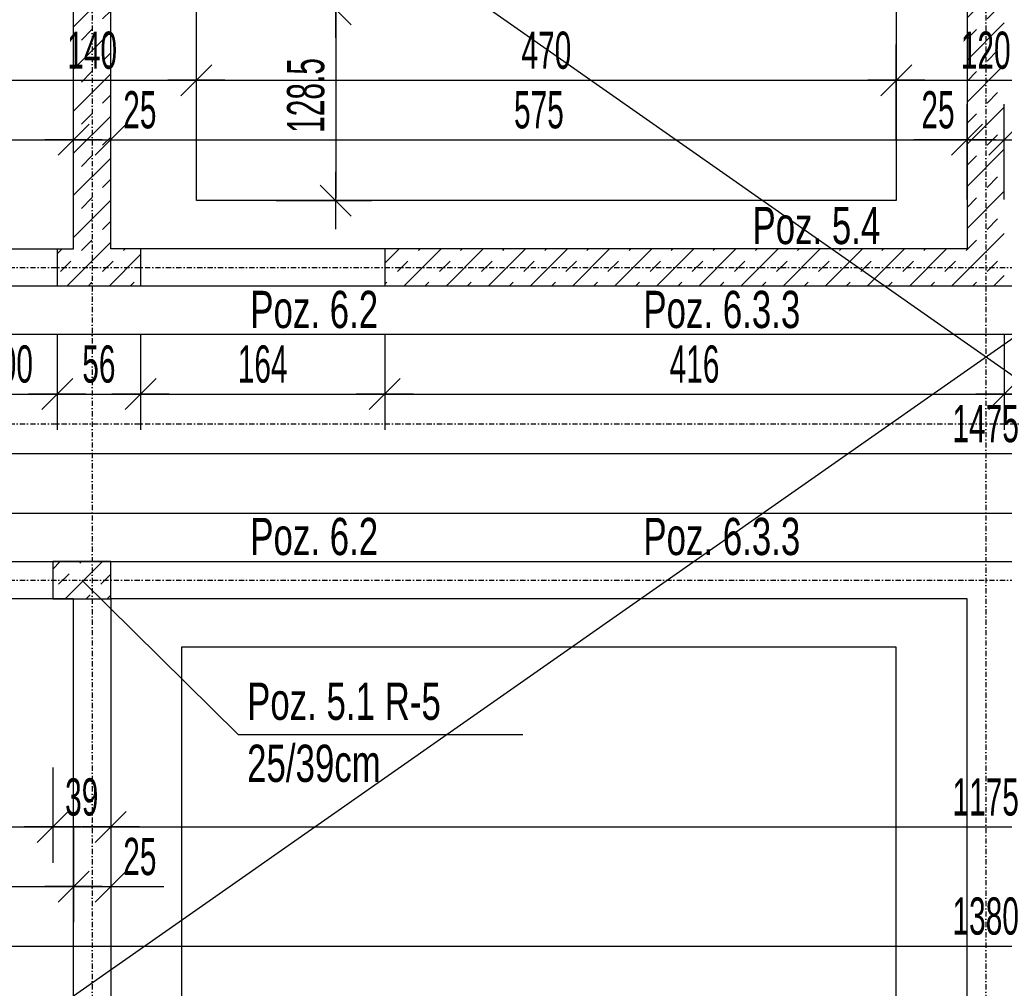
# Model space of a CAD drawing. Header units: millimetres. Extents: x -12386 to -7050, y -1495 to 2173.
# Tile 8 of 25: x -11054 to -10393, y -268 to 383. Entities that reach past the tile are written whole.
import ezdxf

# ---------------------------------------------------------------- set-up
doc = ezdxf.new("R2010")
doc.units = ezdxf.units.MM
doc.header["$LTSCALE"] = 10
doc.linetypes.add('MO', pattern=[0.7, 0.35, -0.17, 0.01, -0.17])
doc.linetypes.add('MP', pattern=[0.36, 0.2, -0.16])
for name, color, linetype in [('BA_szr', 1, 'Continuous'), ('BA_txs', 2, 'Continuous'), ('BA_wis', 2, 'Continuous'), ('BA_wym', 1, 'Continuous'), ('BD_lpm', 1, 'MP'), ('BD_osm', 1, 'MO'), ('BD_wic', 1, 'Continuous'), ('BD_wig', 3, 'Continuous'), ('BZ_odn', 1, 'Continuous'), ('BZ_txs', 2, 'Continuous')]:
    doc.layers.add(name, color=color, linetype=linetype)
doc.styles.add('BIKTS', font='bikromsw.shx', dxfattribs={"width": 0.8})
doc.styles.add('BIKWYM', font='bikromsw.shx', dxfattribs={"width": 0.6})
doc.dimstyles.new('BA_KR_100_cm', dxfattribs={"dimtxt": 25, "dimasz": 1.666667, "dimexe": 24, "dimexo": 0, "dimgap": 0, "dimtad": 0, "dimdec": 1, "dimrnd": 0.5, "dimzin": 9, "dimdsep": 46, "dimtxsty": 'BIKWYM', "dimblk": 'WYM-KR', "dimcen": 0, "dimdle": 20, "dimclrd": 256, "dimclre": 256, "dimclrt": 2, "dimadec": 0, "dimazin": 0, "dimtfac": 0.033333, "dimtdec": 1, "dimtmove": 0, "dimatfit": 3, "dimldrblk": 'WYM-KR', "dimfxl": 25, "dimfxlon": 1, "dimtvp": 0.8, "dimtolj": 1, "dimarcsym": 0})
doc.dimstyles.new('BZ_ST_100_cm', dxfattribs={"dimtxt": 25, "dimasz": 1.666667, "dimexe": 24, "dimexo": 0, "dimgap": 0, "dimtad": 0, "dimdec": 1, "dimrnd": 0.5, "dimdsep": 46, "dimtxsty": 'BIKWYM', "dimblk": 'WYM-ST', "dimcen": 0, "dimdle": 20, "dimclrd": 256, "dimclre": 256, "dimclrt": 7, "dimadec": 0, "dimazin": 0, "dimtfac": 0.033333, "dimtdec": 1, "dimtix": 1, "dimtmove": 2, "dimatfit": 3, "dimldrblk": 'WYM-ST', "dimfxl": 25, "dimfxlon": 1, "dimtvp": 0.8, "dimtolj": 1, "dimtzin": 0, "dimarcsym": 0})
pattern_1 = [(45, (-17157.522, -2282.496), (-14.142136, 14.142136), []), (45, (-17164.593, -2275.425), (-14.142136, 14.142136), [10, -10])]

# ---------------------------------------------------------------- blocks, each defined once
blk = doc.blocks.new('WYM-ST')
blk.add_hatch(color=256).paths.add_polyline_path([(-13, 2.88), (0, 0), (-13, -2.88)])
blk.add_lwpolyline([(0, 0), (-13, 2.88), (-13, -2.88), (0, 0)])
blk = doc.blocks.new('WYM-KR')
at = {"color": 7, "linetype": 'ByBlock'}
blk.add_line((6.24, 6.24), (-6.24, -6.24), dxfattribs=at)
at = {"linetype": 'ByBlock'}
blk.add_line((11.52, 0), (-11.52, 0), dxfattribs=at)
blk = doc.blocks.new('*D55')
at = {"layer": 'BA_wym', "lineweight": -2}
for p, q in [((-11879.08, -1234.65), (-11879.08, -1298.65)), ((-8932.08, -1234.65), (-8932.08, -1298.65)), ((-11877.41, -1274.65), (-8933.74, -1274.65))]:
    blk.add_line(p, q, dxfattribs=at)
at = {"layer": 'Defpoints', "color": 0}
for p in [(-11879.08, 171.35), (-8932.08, 171.35), (-8932.08, -1274.65)]:
    blk.add_point(p, dxfattribs=at)
at = {"layer": 'BA_wym', "lineweight": -2, "xscale": 1.666666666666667, "yscale": 1.666666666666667, "zscale": 1.666666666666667, "rotation": 180}
blk.add_blockref('WYM-KR', (-11879.08, -1274.65), dxfattribs=at)
at = {"layer": 'BA_wym', "lineweight": -2, "xscale": 1.666666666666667, "yscale": 1.666666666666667, "zscale": 1.666666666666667}
blk.add_blockref('WYM-KR', (-8932.08, -1274.65), dxfattribs=at)
at = {"layer": 'BA_wym', "color": 2, "insert": (-10405.58, -1254.65), "char_height": 25, "attachment_point": 5, "style": 'BIKWYM'}
blk.add_mtext('\\A1;2947', dxfattribs=at)
blk = doc.blocks.new('*D231')
at = {"layer": 'BA_wym', "lineweight": -2}
for p, q in [((-11132.08, -119.45), (-11132.08, -183.45)), ((-11032.08, -119.45), (-11032.08, -183.45)), ((-11130.41, -159.45), (-11033.74, -159.45))]:
    blk.add_line(p, q, dxfattribs=at)
at = {"layer": 'Defpoints', "color": 0}
for p in [(-11132.08, -6.15), (-11032.08, -6.15), (-11032.08, -159.45)]:
    blk.add_point(p, dxfattribs=at)
at = {"layer": 'BA_wym', "lineweight": -2, "xscale": 1.666666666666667, "yscale": 1.666666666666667, "zscale": 1.666666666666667, "rotation": 180}
blk.add_blockref('WYM-KR', (-11132.08, -159.45), dxfattribs=at)
at = {"layer": 'BA_wym', "lineweight": -2, "xscale": 1.666666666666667, "yscale": 1.666666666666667, "zscale": 1.666666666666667}
blk.add_blockref('WYM-KR', (-11032.08, -159.45), dxfattribs=at)
at = {"layer": 'BA_wym', "color": 2, "insert": (-11082.08, -139.45), "char_height": 25, "attachment_point": 5, "style": 'BIKWYM'}
blk.add_mtext('\\A1;100', dxfattribs=at)
blk = doc.blocks.new('*D232')
at = {"layer": 'BA_wym', "lineweight": -2}
for p, q in [((-11032.08, -119.45), (-11032.08, -183.45)), ((-10993.08, -119.45), (-10993.08, -183.45)), ((-11030.41, -159.45), (-10994.74, -159.45))]:
    blk.add_line(p, q, dxfattribs=at)
at = {"layer": 'Defpoints', "color": 0}
for p in [(-11032.08, -6.15), (-10993.08, -6.15), (-10993.08, -159.45)]:
    blk.add_point(p, dxfattribs=at)
at = {"layer": 'BA_wym', "lineweight": -2, "xscale": 1.666666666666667, "yscale": 1.666666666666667, "zscale": 1.666666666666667, "rotation": 180}
blk.add_blockref('WYM-KR', (-11032.08, -159.45), dxfattribs=at)
at = {"layer": 'BA_wym', "lineweight": -2, "xscale": 1.666666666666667, "yscale": 1.666666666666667, "zscale": 1.666666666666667}
blk.add_blockref('WYM-KR', (-10993.08, -159.45), dxfattribs=at)
at = {"layer": 'BA_wym', "color": 2, "insert": (-11012.58, -139.45), "char_height": 25, "attachment_point": 5, "style": 'BIKWYM'}
blk.add_mtext('\\A1;39', dxfattribs=at)
blk = doc.blocks.new('*D233')
at = {"layer": 'BA_wym', "lineweight": -2}
for p, q in [((-10993.08, -119.45), (-10993.08, -183.45)), ((-9818.08, -119.45), (-9818.08, -183.45)), ((-10991.41, -159.45), (-9819.74, -159.45))]:
    blk.add_line(p, q, dxfattribs=at)
at = {"layer": 'Defpoints', "color": 0}
for p in [(-10993.08, -6.15), (-9818.08, -6.15), (-9818.08, -159.45)]:
    blk.add_point(p, dxfattribs=at)
at = {"layer": 'BA_wym', "lineweight": -2, "xscale": 1.666666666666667, "yscale": 1.666666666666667, "zscale": 1.666666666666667, "rotation": 180}
blk.add_blockref('WYM-KR', (-10993.08, -159.45), dxfattribs=at)
at = {"layer": 'BA_wym', "lineweight": -2, "xscale": 1.666666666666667, "yscale": 1.666666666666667, "zscale": 1.666666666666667}
blk.add_blockref('WYM-KR', (-9818.08, -159.45), dxfattribs=at)
at = {"layer": 'BA_wym', "color": 2, "insert": (-10405.58, -139.45), "char_height": 25, "attachment_point": 5, "style": 'BIKWYM'}
blk.add_mtext('\\A1;1175', dxfattribs=at)
blk = doc.blocks.new('*D238')
at = {"layer": 'BA_wym', "lineweight": -2}
for p, q in [((-11129.03, 171.35), (-11129.03, 107.35)), ((-11029.03, 171.35), (-11029.03, 107.35)), ((-11127.36, 131.35), (-11030.7, 131.35))]:
    blk.add_line(p, q, dxfattribs=at)
at = {"layer": 'Defpoints', "color": 0}
for p in [(-11129.03, 203.85), (-11029.03, 203.85), (-11029.03, 131.35)]:
    blk.add_point(p, dxfattribs=at)
at = {"layer": 'BA_wym', "lineweight": -2, "xscale": 1.666666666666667, "yscale": 1.666666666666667, "zscale": 1.666666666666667, "rotation": 180}
blk.add_blockref('WYM-KR', (-11129.03, 131.35), dxfattribs=at)
at = {"layer": 'BA_wym', "lineweight": -2, "xscale": 1.666666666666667, "yscale": 1.666666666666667, "zscale": 1.666666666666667}
blk.add_blockref('WYM-KR', (-11029.03, 131.35), dxfattribs=at)
at = {"layer": 'BA_wym', "color": 2, "insert": (-11062.06, 151.35), "char_height": 25, "attachment_point": 5, "style": 'BIKWYM'}
blk.add_mtext('\\A1;100', dxfattribs=at)
blk = doc.blocks.new('*D239')
at = {"layer": 'BA_wym', "lineweight": -2}
for p, q in [((-11029.03, 171.35), (-11029.03, 107.35)), ((-10973.08, 171.35), (-10973.08, 107.35)), ((-11027.36, 131.35), (-10974.74, 131.35))]:
    blk.add_line(p, q, dxfattribs=at)
at = {"layer": 'Defpoints', "color": 0}
for p in [(-11029.03, 203.85), (-10973.08, 203.85), (-10973.08, 131.35)]:
    blk.add_point(p, dxfattribs=at)
at = {"layer": 'BA_wym', "lineweight": -2, "xscale": 1.666666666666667, "yscale": 1.666666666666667, "zscale": 1.666666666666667, "rotation": 180}
blk.add_blockref('WYM-KR', (-11029.03, 131.35), dxfattribs=at)
at = {"layer": 'BA_wym', "lineweight": -2, "xscale": 1.666666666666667, "yscale": 1.666666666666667, "zscale": 1.666666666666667}
blk.add_blockref('WYM-KR', (-10973.08, 131.35), dxfattribs=at)
at = {"layer": 'BA_wym', "color": 2, "insert": (-11001.05, 151.35), "char_height": 25, "attachment_point": 5, "style": 'BIKWYM'}
blk.add_mtext('\\A1;56', dxfattribs=at)
blk = doc.blocks.new('*D240')
at = {"layer": 'BA_wym', "lineweight": -2}
for p, q in [((-10973.08, 171.35), (-10973.08, 107.35)), ((-10809.08, 171.35), (-10809.08, 107.35)), ((-10971.41, 131.35), (-10810.74, 131.35))]:
    blk.add_line(p, q, dxfattribs=at)
at = {"layer": 'Defpoints', "color": 0}
for p in [(-10973.08, 203.85), (-10809.08, 203.85), (-10809.08, 131.35)]:
    blk.add_point(p, dxfattribs=at)
at = {"layer": 'BA_wym', "lineweight": -2, "xscale": 1.666666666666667, "yscale": 1.666666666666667, "zscale": 1.666666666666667, "rotation": 180}
blk.add_blockref('WYM-KR', (-10973.08, 131.35), dxfattribs=at)
at = {"layer": 'BA_wym', "lineweight": -2, "xscale": 1.666666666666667, "yscale": 1.666666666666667, "zscale": 1.666666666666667}
blk.add_blockref('WYM-KR', (-10809.08, 131.35), dxfattribs=at)
at = {"layer": 'BA_wym', "color": 2, "insert": (-10891.08, 151.35), "char_height": 25, "attachment_point": 5, "style": 'BIKWYM'}
blk.add_mtext('\\A1;164', dxfattribs=at)
blk = doc.blocks.new('*D241')
at = {"layer": 'BA_wym', "lineweight": -2}
for p, q in [((-10809.08, 171.35), (-10809.08, 107.35)), ((-10393.08, 171.35), (-10393.08, 107.35)), ((-10807.41, 131.35), (-10394.74, 131.35))]:
    blk.add_line(p, q, dxfattribs=at)
at = {"layer": 'Defpoints', "color": 0}
for p in [(-10809.08, 203.85), (-10393.08, 203.85), (-10393.08, 131.35)]:
    blk.add_point(p, dxfattribs=at)
at = {"layer": 'BA_wym', "lineweight": -2, "xscale": 1.666666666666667, "yscale": 1.666666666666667, "zscale": 1.666666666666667, "rotation": 180}
blk.add_blockref('WYM-KR', (-10809.08, 131.35), dxfattribs=at)
at = {"layer": 'BA_wym', "lineweight": -2, "xscale": 1.666666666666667, "yscale": 1.666666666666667, "zscale": 1.666666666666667}
blk.add_blockref('WYM-KR', (-10393.08, 131.35), dxfattribs=at)
at = {"layer": 'BA_wym', "color": 2, "insert": (-10601.08, 151.35), "char_height": 25, "attachment_point": 5, "style": 'BIKWYM'}
blk.add_mtext('\\A1;416', dxfattribs=at)
blk = doc.blocks.new('*D242')
at = {"layer": 'BA_wym', "lineweight": -2}
for p, q in [((-10393.08, 171.35), (-10393.08, 107.35)), ((-9818.08, 171.35), (-9818.08, 107.35)), ((-10391.41, 131.35), (-9819.74, 131.35))]:
    blk.add_line(p, q, dxfattribs=at)
at = {"layer": 'Defpoints', "color": 0}
for p in [(-10393.08, 203.85), (-9818.08, 203.85), (-9818.08, 131.35)]:
    blk.add_point(p, dxfattribs=at)
at = {"layer": 'BA_wym', "lineweight": -2, "xscale": 1.666666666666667, "yscale": 1.666666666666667, "zscale": 1.666666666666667, "rotation": 180}
blk.add_blockref('WYM-KR', (-10393.08, 131.35), dxfattribs=at)
at = {"layer": 'BA_wym', "lineweight": -2, "xscale": 1.666666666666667, "yscale": 1.666666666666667, "zscale": 1.666666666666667}
blk.add_blockref('WYM-KR', (-9818.08, 131.35), dxfattribs=at)
at = {"layer": 'BA_wym', "color": 2, "insert": (-10105.58, 151.35), "char_height": 25, "attachment_point": 5, "style": 'BIKWYM'}
blk.add_mtext('\\A1;575', dxfattribs=at)
blk = doc.blocks.new('*D250')
at = {"layer": 'BA_wym', "lineweight": -2}
for p, q in [((-11143.08, 131.35), (-11143.08, 67.35)), ((-9668.08, 131.35), (-9668.08, 67.35)), ((-11141.41, 91.35), (-9669.74, 91.35))]:
    blk.add_line(p, q, dxfattribs=at)
at = {"layer": 'Defpoints', "color": 0}
for p in [(-11143.08, 203.85), (-9668.08, 203.85), (-9668.08, 91.35)]:
    blk.add_point(p, dxfattribs=at)
at = {"layer": 'BA_wym', "lineweight": -2, "xscale": 1.666666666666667, "yscale": 1.666666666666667, "zscale": 1.666666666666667, "rotation": 180}
blk.add_blockref('WYM-KR', (-11143.08, 91.35), dxfattribs=at)
at = {"layer": 'BA_wym', "lineweight": -2, "xscale": 1.666666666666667, "yscale": 1.666666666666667, "zscale": 1.666666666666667}
blk.add_blockref('WYM-KR', (-9668.08, 91.35), dxfattribs=at)
at = {"layer": 'BA_wym', "color": 2, "insert": (-10405.58, 111.35), "char_height": 25, "attachment_point": 5, "style": 'BIKWYM'}
blk.add_mtext('\\A1;1475', dxfattribs=at)
blk = doc.blocks.new('*D252')
at = {"layer": 'BA_wym', "lineweight": -2}
for p, q in [((-11143.08, -159.45), (-11143.08, -223.45)), ((-11018.08, -159.45), (-11018.08, -223.45)), ((-11141.41, -199.45), (-11019.74, -199.45))]:
    blk.add_line(p, q, dxfattribs=at)
at = {"layer": 'Defpoints', "color": 0}
for p in [(-11143.08, 18.85), (-11018.08, -6.15), (-11018.08, -199.45)]:
    blk.add_point(p, dxfattribs=at)
at = {"layer": 'BA_wym', "lineweight": -2, "xscale": 1.666666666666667, "yscale": 1.666666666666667, "zscale": 1.666666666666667, "rotation": 180}
blk.add_blockref('WYM-KR', (-11143.08, -199.45), dxfattribs=at)
at = {"layer": 'BA_wym', "lineweight": -2, "xscale": 1.666666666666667, "yscale": 1.666666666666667, "zscale": 1.666666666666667}
blk.add_blockref('WYM-KR', (-11018.08, -199.45), dxfattribs=at)
at = {"layer": 'BA_wym', "color": 2, "insert": (-11080.58, -179.45), "char_height": 25, "attachment_point": 5, "style": 'BIKWYM'}
blk.add_mtext('\\A1;125', dxfattribs=at)
blk = doc.blocks.new('*D253')
at = {"layer": 'BA_wym', "lineweight": -2}
for p, q in [((-11018.08, -159.45), (-11018.08, -223.45)), ((-10993.08, -159.45), (-10993.08, -223.45)), ((-11019.74, -199.45), (-11021.41, -199.45)), ((-11018.08, -199.45), (-10993.08, -199.45)), ((-10991.41, -199.45), (-10957.36, -199.45))]:
    blk.add_line(p, q, dxfattribs=at)
at = {"layer": 'Defpoints', "color": 0}
for p in [(-11018.08, -6.15), (-10993.08, -6.15), (-10993.08, -199.45)]:
    blk.add_point(p, dxfattribs=at)
at = {"layer": 'BA_wym', "lineweight": -2, "xscale": 1.666666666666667, "yscale": 1.666666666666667, "zscale": 1.666666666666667}
blk.add_blockref('WYM-KR', (-11018.08, -199.45), dxfattribs=at)
at = {"layer": 'BA_wym', "lineweight": -2, "xscale": 1.666666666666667, "yscale": 1.666666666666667, "zscale": 1.666666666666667, "rotation": 180}
blk.add_blockref('WYM-KR', (-10993.08, -199.45), dxfattribs=at)
at = {"layer": 'BA_wym', "color": 2, "insert": (-10973.55, -179.45), "char_height": 25, "attachment_point": 5, "style": 'BIKWYM'}
blk.add_mtext('\\A1;25', dxfattribs=at)
blk = doc.blocks.new('*D260')
at = {"layer": 'BA_wym', "lineweight": -2}
for p, q in [((-11143.08, 262.14), (-11143.08, 326.14)), ((-11018.08, 262.14), (-11018.08, 326.14)), ((-11141.41, 302.14), (-11019.74, 302.14))]:
    blk.add_line(p, q, dxfattribs=at)
at = {"layer": 'Defpoints', "color": 0}
for p in [(-11018.08, 302.14), (-11018.08, 177.31), (-11143.08, 152.31)]:
    blk.add_point(p, dxfattribs=at)
at = {"layer": 'BA_wym', "lineweight": -2, "xscale": 1.666666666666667, "yscale": 1.666666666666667, "zscale": 1.666666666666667, "rotation": 180}
blk.add_blockref('WYM-KR', (-11143.08, 302.14), dxfattribs=at)
at = {"layer": 'BA_wym', "lineweight": -2, "xscale": 1.666666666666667, "yscale": 1.666666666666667, "zscale": 1.666666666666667}
blk.add_blockref('WYM-KR', (-11018.08, 302.14), dxfattribs=at)
at = {"layer": 'BA_wym', "color": 2, "insert": (-11080.58, 322.14), "char_height": 25, "attachment_point": 5, "style": 'BIKWYM'}
blk.add_mtext('\\A1;125', dxfattribs=at)
blk = doc.blocks.new('*D261')
at = {"layer": 'BA_wym', "lineweight": -2}
for p, q in [((-11018.08, 262.14), (-11018.08, 326.14)), ((-10993.08, 262.14), (-10993.08, 326.14)), ((-11019.74, 302.14), (-11021.41, 302.14)), ((-11018.08, 302.14), (-10993.08, 302.14)), ((-10991.41, 302.14), (-10957.36, 302.14))]:
    blk.add_line(p, q, dxfattribs=at)
at = {"layer": 'Defpoints', "color": 0}
for p in [(-10993.08, 302.14), (-11018.08, 177.31), (-10993.08, 177.31)]:
    blk.add_point(p, dxfattribs=at)
at = {"layer": 'BA_wym', "lineweight": -2, "xscale": 1.666666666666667, "yscale": 1.666666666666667, "zscale": 1.666666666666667}
blk.add_blockref('WYM-KR', (-11018.08, 302.14), dxfattribs=at)
at = {"layer": 'BA_wym', "lineweight": -2, "xscale": 1.666666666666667, "yscale": 1.666666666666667, "zscale": 1.666666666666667, "rotation": 180}
blk.add_blockref('WYM-KR', (-10993.08, 302.14), dxfattribs=at)
at = {"layer": 'BA_wym', "color": 2, "insert": (-10973.55, 322.14), "char_height": 25, "attachment_point": 5, "style": 'BIKWYM'}
blk.add_mtext('\\A1;25', dxfattribs=at)
blk = doc.blocks.new('*D262')
at = {"layer": 'BA_wym', "lineweight": -2}
for p, q in [((-10993.08, 262.14), (-10993.08, 326.14)), ((-10418.08, 262.14), (-10418.08, 326.14)), ((-10991.41, 302.14), (-10419.74, 302.14))]:
    blk.add_line(p, q, dxfattribs=at)
at = {"layer": 'Defpoints', "color": 0}
for p in [(-10418.08, 302.14), (-10993.08, 177.31), (-10418.08, 177.31)]:
    blk.add_point(p, dxfattribs=at)
at = {"layer": 'BA_wym', "lineweight": -2, "xscale": 1.666666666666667, "yscale": 1.666666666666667, "zscale": 1.666666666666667, "rotation": 180}
blk.add_blockref('WYM-KR', (-10993.08, 302.14), dxfattribs=at)
at = {"layer": 'BA_wym', "lineweight": -2, "xscale": 1.666666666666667, "yscale": 1.666666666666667, "zscale": 1.666666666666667}
blk.add_blockref('WYM-KR', (-10418.08, 302.14), dxfattribs=at)
at = {"layer": 'BA_wym', "color": 2, "insert": (-10705.58, 322.14), "char_height": 25, "attachment_point": 5, "style": 'BIKWYM'}
blk.add_mtext('\\A1;575', dxfattribs=at)
blk = doc.blocks.new('*D263')
at = {"layer": 'BA_wym', "lineweight": -2}
for p, q in [((-10418.08, 262.14), (-10418.08, 326.14)), ((-10393.08, 262.14), (-10393.08, 326.14)), ((-10419.74, 302.14), (-10453.79, 302.14)), ((-10418.08, 302.14), (-10393.08, 302.14)), ((-10391.41, 302.14), (-10389.74, 302.14))]:
    blk.add_line(p, q, dxfattribs=at)
at = {"layer": 'Defpoints', "color": 0}
for p in [(-10393.08, 302.14), (-10418.08, 177.31), (-10393.08, 177.31)]:
    blk.add_point(p, dxfattribs=at)
at = {"layer": 'BA_wym', "lineweight": -2, "xscale": 1.666666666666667, "yscale": 1.666666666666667, "zscale": 1.666666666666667}
blk.add_blockref('WYM-KR', (-10418.08, 302.14), dxfattribs=at)
at = {"layer": 'BA_wym', "lineweight": -2, "xscale": 1.666666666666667, "yscale": 1.666666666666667, "zscale": 1.666666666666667, "rotation": 180}
blk.add_blockref('WYM-KR', (-10393.08, 302.14), dxfattribs=at)
at = {"layer": 'BA_wym', "color": 2, "insert": (-10437.6, 322.14), "char_height": 25, "attachment_point": 5, "style": 'BIKWYM'}
blk.add_mtext('\\A1;25', dxfattribs=at)
blk = doc.blocks.new('*D264')
at = {"layer": 'BA_wym', "lineweight": -2}
for p, q in [((-10393.08, 262.14), (-10393.08, 326.14)), ((-10182.08, 262.14), (-10182.08, 326.14)), ((-10391.41, 302.14), (-10183.74, 302.14))]:
    blk.add_line(p, q, dxfattribs=at)
at = {"layer": 'Defpoints', "color": 0}
for p in [(-10182.08, 302.14), (-10393.08, 177.31), (-10182.08, 177.31)]:
    blk.add_point(p, dxfattribs=at)
at = {"layer": 'BA_wym', "lineweight": -2, "xscale": 1.666666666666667, "yscale": 1.666666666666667, "zscale": 1.666666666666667, "rotation": 180}
blk.add_blockref('WYM-KR', (-10393.08, 302.14), dxfattribs=at)
at = {"layer": 'BA_wym', "lineweight": -2, "xscale": 1.666666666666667, "yscale": 1.666666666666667, "zscale": 1.666666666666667}
blk.add_blockref('WYM-KR', (-10182.08, 302.14), dxfattribs=at)
at = {"layer": 'BA_wym', "color": 2, "insert": (-10287.58, 322.14), "char_height": 25, "attachment_point": 5, "style": 'BIKWYM'}
blk.add_mtext('\\A1;211', dxfattribs=at)
blk = doc.blocks.new('*D272')
at = {"layer": 'BA_wym', "lineweight": -2}
for p, q in [((-11095.58, -199.45), (-11095.58, -263.45)), ((-9715.58, -199.45), (-9715.58, -263.45)), ((-11093.91, -239.45), (-9717.24, -239.45))]:
    blk.add_line(p, q, dxfattribs=at)
at = {"layer": 'Defpoints', "color": 0}
for p in [(-11095.58, 51.35), (-9715.58, 51.35), (-9715.58, -239.45)]:
    blk.add_point(p, dxfattribs=at)
at = {"layer": 'BA_wym', "lineweight": -2, "xscale": 1.666666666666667, "yscale": 1.666666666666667, "zscale": 1.666666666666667, "rotation": 180}
blk.add_blockref('WYM-KR', (-11095.58, -239.45), dxfattribs=at)
at = {"layer": 'BA_wym', "lineweight": -2, "xscale": 1.666666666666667, "yscale": 1.666666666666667, "zscale": 1.666666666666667}
blk.add_blockref('WYM-KR', (-9715.58, -239.45), dxfattribs=at)
at = {"layer": 'BA_wym', "color": 2, "insert": (-10405.58, -219.45), "char_height": 25, "attachment_point": 5, "style": 'BIKWYM'}
blk.add_mtext('\\A1;1380', dxfattribs=at)
blk = doc.blocks.new('*D277')
at = {"layer": 'BA_wym', "lineweight": -2}
for p, q in [((-11075.58, 302.14), (-11075.58, 366.14)), ((-10935.58, 302.14), (-10935.58, 366.14)), ((-11073.91, 342.14), (-10937.24, 342.14))]:
    blk.add_line(p, q, dxfattribs=at)
at = {"layer": 'Defpoints', "color": 0}
for p in [(-10935.58, 342.14), (-11075.58, 251.86), (-10935.58, 251.86)]:
    blk.add_point(p, dxfattribs=at)
at = {"layer": 'BA_wym', "lineweight": -2, "xscale": 1.666666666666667, "yscale": 1.666666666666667, "zscale": 1.666666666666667, "rotation": 180}
blk.add_blockref('WYM-KR', (-11075.58, 342.14), dxfattribs=at)
at = {"layer": 'BA_wym', "lineweight": -2, "xscale": 1.666666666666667, "yscale": 1.666666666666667, "zscale": 1.666666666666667}
blk.add_blockref('WYM-KR', (-10935.58, 342.14), dxfattribs=at)
at = {"layer": 'BA_wym', "color": 2, "insert": (-11005.58, 362.14), "char_height": 25, "attachment_point": 5, "style": 'BIKWYM'}
blk.add_mtext('\\A1;140', dxfattribs=at)
blk = doc.blocks.new('*D278')
at = {"layer": 'BA_wym', "lineweight": -2}
for p, q in [((-10935.58, 302.14), (-10935.58, 366.14)), ((-10465.58, 302.14), (-10465.58, 366.14)), ((-10933.91, 342.14), (-10467.24, 342.14))]:
    blk.add_line(p, q, dxfattribs=at)
at = {"layer": 'Defpoints', "color": 0}
for p in [(-10465.58, 342.14), (-10935.58, 251.86), (-10465.58, 251.86)]:
    blk.add_point(p, dxfattribs=at)
at = {"layer": 'BA_wym', "lineweight": -2, "xscale": 1.666666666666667, "yscale": 1.666666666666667, "zscale": 1.666666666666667, "rotation": 180}
blk.add_blockref('WYM-KR', (-10935.58, 342.14), dxfattribs=at)
at = {"layer": 'BA_wym', "lineweight": -2, "xscale": 1.666666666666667, "yscale": 1.666666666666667, "zscale": 1.666666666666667}
blk.add_blockref('WYM-KR', (-10465.58, 342.14), dxfattribs=at)
at = {"layer": 'BA_wym', "color": 2, "insert": (-10700.58, 362.14), "char_height": 25, "attachment_point": 5, "style": 'BIKWYM'}
blk.add_mtext('\\A1;470', dxfattribs=at)
blk = doc.blocks.new('*D279')
at = {"layer": 'BA_wym', "lineweight": -2}
for p, q in [((-10465.58, 302.14), (-10465.58, 366.14)), ((-10345.58, 302.14), (-10345.58, 366.14)), ((-10463.91, 342.14), (-10347.24, 342.14))]:
    blk.add_line(p, q, dxfattribs=at)
at = {"layer": 'Defpoints', "color": 0}
for p in [(-10345.58, 342.14), (-10465.58, 251.86), (-10345.58, 251.86)]:
    blk.add_point(p, dxfattribs=at)
at = {"layer": 'BA_wym', "lineweight": -2, "xscale": 1.666666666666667, "yscale": 1.666666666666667, "zscale": 1.666666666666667, "rotation": 180}
blk.add_blockref('WYM-KR', (-10465.58, 342.14), dxfattribs=at)
at = {"layer": 'BA_wym', "lineweight": -2, "xscale": 1.666666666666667, "yscale": 1.666666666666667, "zscale": 1.666666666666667}
blk.add_blockref('WYM-KR', (-10345.58, 342.14), dxfattribs=at)
at = {"layer": 'BA_wym', "color": 2, "insert": (-10405.58, 362.14), "char_height": 25, "attachment_point": 5, "style": 'BIKWYM'}
blk.add_mtext('\\A1;120', dxfattribs=at)
blk = doc.blocks.new('*D325')
at = {"layer": 'BA_wym', "lineweight": -2}
for p, q in [((-11202.88, 540.85), (-11266.88, 540.85)), ((-11242.88, 539.19), (-11242.88, 230.52)), ((-11202.88, 228.85), (-11266.88, 228.85))]:
    blk.add_line(p, q, dxfattribs=at)
at = {"layer": 'Defpoints', "color": 0}
for p in [(-10792.08, 540.85), (-11242.88, 228.85), (-11202.88, 228.85)]:
    blk.add_point(p, dxfattribs=at)
at = {"layer": 'BA_wym', "lineweight": -2, "xscale": 1.666666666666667, "yscale": 1.666666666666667, "zscale": 1.666666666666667}
for p, rotation in [((-11242.88, 540.85), 90), ((-11242.88, 228.85), 270)]:
    blk.add_blockref('WYM-KR', p, dxfattribs=dict(at, rotation=rotation))
at = {"layer": 'BA_wym', "color": 2, "insert": (-11262.88, 384.85), "char_height": 25, "attachment_point": 5, "rotation": 90, "style": 'BIKWYM'}
blk.add_mtext('\\A1;312', dxfattribs=at)
blk = doc.blocks.new('*D335')
at = {"layer": 'BA_wym', "lineweight": -2}
for p, q in [((-10802.05, 389.85), (-10866.05, 389.85)), ((-10842.05, 388.19), (-10842.05, 263.02)), ((-10882.05, 261.35), (-10818.05, 261.35))]:
    blk.add_line(p, q, dxfattribs=at)
at = {"layer": 'Defpoints', "color": 0}
for p in [(-10802.05, 389.85), (-10882.05, 261.35), (-10842.05, 261.35)]:
    blk.add_point(p, dxfattribs=at)
at = {"layer": 'BA_wym', "lineweight": -2, "xscale": 1.666666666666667, "yscale": 1.666666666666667, "zscale": 1.666666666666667}
for p, rotation in [((-10842.05, 389.85), 90), ((-10842.05, 261.35), 270)]:
    blk.add_blockref('WYM-KR', p, dxfattribs=dict(at, rotation=rotation))
at = {"layer": 'BA_wym', "color": 2, "insert": (-10862.05, 331.91), "char_height": 25, "attachment_point": 5, "rotation": 90, "style": 'BIKWYM'}
blk.add_mtext('\\A1;128.5', dxfattribs=at)
blk = doc.blocks.new('*D336')
at = {"layer": 'BA_wym', "lineweight": -2}
for p, q in [((-10802.05, 540.85), (-10866.05, 540.85)), ((-10842.05, 391.52), (-10842.05, 539.19)), ((-10802.05, 389.85), (-10866.05, 389.85))]:
    blk.add_line(p, q, dxfattribs=at)
at = {"layer": 'Defpoints', "color": 0}
for p in [(-10842.05, 540.85), (-10802.05, 540.85), (-10802.05, 389.85)]:
    blk.add_point(p, dxfattribs=at)
at = {"layer": 'BA_wym', "lineweight": -2, "xscale": 1.666666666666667, "yscale": 1.666666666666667, "zscale": 1.666666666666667}
for p, rotation in [((-10842.05, 540.85), 90), ((-10842.05, 389.85), 270)]:
    blk.add_blockref('WYM-KR', p, dxfattribs=dict(at, rotation=rotation))
at = {"layer": 'BA_wym', "color": 2, "insert": (-10862.05, 495.48), "char_height": 25, "attachment_point": 5, "rotation": 90, "style": 'BIKWYM'}
blk.add_mtext('\\A1;151', dxfattribs=at)

msp = doc.modelspace()

# ---------------------------------------------------------------- hatches: boundary and pattern name
at = {"layer": 'BA_szr'}
h = msp.add_hatch(dxfattribs=at)
h.set_pattern_fill('BIK_ZELBET', color=256, scale=100, angle=45, pattern_type=2)
h.set_pattern_definition(pattern_1)
h.paths.add_polyline_path([(-11018.08, 228.85), (-11018.08, 203.85), (-10973.08, 203.85), (-10973.08, 228.85), (-10993.08, 228.85), (-10993.08, 739.85), (-10973.08, 739.85), (-10973.08, 764.85), (-10993.08, 764.85), (-11018.08, 764.85)])
h = msp.add_hatch(dxfattribs=at)
h.set_pattern_fill('BIK_ZELBET', color=256, scale=100, angle=45, pattern_type=2)
h.set_pattern_definition(pattern_1)
h.paths.add_polyline_path([(-10809.08, 739.85), (-10693.08, 739.85), (-10693.08, 730.85), (-10668.08, 730.85), (-10668.08, 739.85), (-10418.08, 739.85), (-10418.08, 565.85), (-10668.08, 565.85), (-10668.08, 612.85), (-10693.08, 612.85), (-10693.11, 565.85), (-10792.08, 565.85), (-10792.08, 540.85), (-10418.08, 540.85), (-10418.08, 228.85), (-10809.08, 228.85), (-10809.08, 203.85), (-10393.08, 203.85), (-10393.08, 228.85), (-10393.08, 764.85), (-10418.08, 764.85), (-10809.08, 764.85)])
h = msp.add_hatch(dxfattribs=at)
h.set_pattern_fill('BIK_ZELBET', color=256, scale=100, angle=45, pattern_type=2)
h.set_pattern_definition([(45, (-17157.522, -2282.496), (-14.142136, 14.142136), []), (45, (-17164.593, -2275.425), (-14.142136, 14.142136), [10, -10])])
h.paths.add_polyline_path([(-11029.03, 203.85), (-11018.08, 203.85), (-11018.08, 228.85), (-11029.03, 228.85)])
h = msp.add_hatch(dxfattribs=at)
h.set_pattern_fill('BIK_ZELBET', color=256, scale=100, angle=45, pattern_type=2)
h.set_pattern_definition([(45, (-22645.852, -1050), (-14.142136, 14.142136), []), (45, (-22652.923, -1042.929), (-14.142136, 14.142136), [10, -10])])
h.paths.add_polyline_path([(-11032.08, -6.15), (-10993.08, -6.15), (-10993.08, 18.85), (-11032.08, 18.85)])

# ---------------------------------------------------------------- linework, layer by layer
at = {"layer": 'BA_wis'}
msp.add_lwpolyline([(-10764.08, 508.35), (-10465.58, 508.35), (-10465.58, 261.35), (-10935.58, 261.35), (-10935.58, 508.35)], dxfattribs=at)
for points in [[(-11095.58, 51.35), (-9715.58, 51.35), (-9715.58, 171.35), (-11095.58, 171.35)], [(-10945.58, -673.65), (-10465.58, -673.65), (-10465.58, -38.65), (-10945.58, -38.65)]]:
    msp.add_lwpolyline(points, close=True, dxfattribs=at)
at = {"layer": 'BD_osm'}
for points in [[(-11005.58, 1939.85), (-11005.58, -1374.65)], [(-10405.58, 1939.85), (-10405.58, -1374.65)], [(-12279.08, 216.35), (-8532.08, 216.35)], [(-12279.08, 111.35), (-8532.08, 111.35)], [(-12279.08, 6.35), (-8532.08, 6.35)]]:
    msp.add_lwpolyline(points, dxfattribs=at)
at = {"layer": 'BD_wic'}
for points in [[(-11708.08, -756.15), (-9103.08, 1068.85)], [(-9103.08, -756.15), (-11708.08, 1068.85)]]:
    msp.add_lwpolyline(points, dxfattribs=at)
at = {"layer": 'BD_wig'}
for p, q in [((-11029.03, 228.85), (-11029.03, 203.85)), ((-10973.08, 228.85), (-10973.08, 203.85)), ((-10809.08, 228.85), (-10809.08, 203.85))]:
    msp.add_line(p, q, dxfattribs=at)
for points in [[(-11018.08, 228.85), (-11018.08, 1043.85), (-11683.08, 1043.85), (-11683.08, 123.85), (-11168.08, 123.85), (-11168.08, 228.85), (-11018.08, 228.85)], [(-10993.08, 739.85), (-10693.08, 739.85), (-10693.11, 565.85), (-10792.08, 565.85), (-10792.08, 540.85), (-10418.08, 540.85), (-10418.08, 228.85), (-10993.08, 228.85), (-10993.08, 739.85)], [(-11683.08, -731.15), (-11018.08, -731.15), (-11018.08, -6.15), (-11168.08, -6.15), (-11168.08, 98.85), (-11683.08, 98.85), (-11683.08, -731.15)]]:
    msp.add_lwpolyline(points, dxfattribs=at)
for points in [[(-11143.08, 18.85), (-9668.08, 18.85), (-9668.08, 203.85), (-11143.08, 203.85)], [(-11032.08, -6.15), (-10993.08, -6.15), (-10993.08, 18.85), (-11032.08, 18.85)], [(-10993.08, -731.15), (-10418.08, -731.15), (-10418.08, -6.15), (-10993.08, -6.15)]]:
    msp.add_lwpolyline(points, close=True, dxfattribs=at)

# ---------------------------------------------------------------- texts
at = {"layer": 'BA_txs', "style": 'BIKTS', "width": 0.7}
for s, p in [('Poz. 5.4', (-10562.18, 232.07)), ('Poz. 6.2', (-10899.39, 23.19)), ('Poz. 6.3.3', (-10635.44, 23.19))]:
    msp.add_text(s, height=25, dxfattribs=at).set_placement(p)
at = {"layer": 'BD_lpm', "color": 2, "style": 'BIKTS', "width": 0.7}
for s, p in [('Poz. 6.2', (-10899.39, 175.69)), ('Poz. 6.3.3', (-10635.44, 175.69))]:
    msp.add_text(s, height=25, dxfattribs=at).set_placement(p)
at = {"layer": 'BZ_txs', "insert": (-10901.53, -62.5), "char_height": 25, "width": 452.0462, "attachment_point": 1, "style": 'BIKTS'}
msp.add_mtext('{\\W0.7;Poz. 5.1 R-5\\P\\A1;25/39cm}', dxfattribs=at)

# ---------------------------------------------------------------- dimensions: what is measured, and where the dimension line sits
at = {"layer": 'BA_wym'}
dim = msp.add_linear_dim(base=(-11242.88, 228.85), p1=(-10792.08, 540.85), p2=(-11202.88, 228.85), angle=90, dimstyle='BA_KR_100_cm', override={"dimblk": 'WYM-KR', "dimatfit": 1, "dimfxl": 40}, dxfattribs=at)
dim.commit()
dim.dimension.update_dxf_attribs({"geometry": '*D325', "text_midpoint": (-11262.88, 384.85)})
for base, p2, picture, middle in [((-10842.05, 540.85), (-10802.05, 540.85), '*D336', (-10842.05, 495.48)), ((-10842.05, 261.35), (-10882.05, 261.35), '*D335', (-10842.05, 331.91))]:
    dim = msp.add_linear_dim(base=base, p1=(-10802.05, 389.85), p2=p2, angle=90, dimstyle='BA_KR_100_cm', override={"dimblk": 'WYM-KR', "dimatfit": 1, "dimfxl": 40}, dxfattribs=at)
    dim.commit()
    dim.dimension.update_dxf_attribs({"geometry": picture, "text_midpoint": middle, "dimtype": 160})
for base, p1, p2, picture, middle in [((-10935.58, 342.14), (-11075.58, 251.86), (-10935.58, 251.86), '*D277', (-11005.58, 362.14)), ((-10465.58, 342.14), (-10935.58, 251.86), (-10465.58, 251.86), '*D278', (-10700.58, 362.14)), ((-10345.58, 342.14), (-10465.58, 251.86), (-10345.58, 251.86), '*D279', (-10405.58, 362.14)), ((-11018.08, 302.14), (-11143.08, 152.31), (-11018.08, 177.31), '*D260', (-11080.58, 322.14)), ((-10993.08, 302.14), (-11018.08, 177.31), (-10993.08, 177.31), '*D261', (-10973.55, 322.14)), ((-10418.08, 302.14), (-10993.08, 177.31), (-10418.08, 177.31), '*D262', (-10705.58, 322.14)), ((-10182.08, 302.14), (-10393.08, 177.31), (-10182.08, 177.31), '*D264', (-10287.58, 322.14)), ((-9668.08, 91.35), (-11143.08, 203.85), (-9668.08, 203.85), '*D250', (-10405.58, 111.35)), ((-10973.0758, 131.3519), (-11029.0307, 203.8519), (-10973.0758, 203.8519), '*D239', (-11001.0532, 151.3519)), ((-10809.08, 131.35), (-10973.08, 203.85), (-10809.08, 203.85), '*D240', (-10891.08, 151.35)), ((-10393.08, 131.35), (-10809.08, 203.85), (-10393.08, 203.85), '*D241', (-10601.08, 151.35)), ((-9818.08, 131.35), (-10393.08, 203.85), (-9818.08, 203.85), '*D242', (-10105.58, 151.35)), ((-8932.08, -1274.65), (-11879.08, 171.35), (-8932.08, 171.35), '*D55', (-10405.58, -1254.65)), ((-9715.58, -239.45), (-11095.58, 51.35), (-9715.58, 51.35), '*D272', (-10405.58, -219.45)), ((-11018.08, -199.45), (-11143.08, 18.85), (-11018.08, -6.15), '*D252', (-11080.58, -179.45)), ((-11032.08, -159.45), (-11132.08, -6.15), (-11032.08, -6.15), '*D231', (-11082.08, -139.45)), ((-10993.08, -159.45), (-11032.08, -6.15), (-10993.08, -6.15), '*D232', (-11012.58, -139.45)), ((-10993.08, -199.45), (-11018.08, -6.15), (-10993.08, -6.15), '*D253', (-10973.55, -179.45)), ((-9818.08, -159.45), (-10993.08, -6.15), (-9818.08, -6.15), '*D233', (-10405.58, -139.45))]:
    dim = msp.add_linear_dim(base=base, p1=p1, p2=p2, dimstyle='BA_KR_100_cm', override={"dimblk": 'WYM-KR', "dimatfit": 1, "dimfxl": 40}, dxfattribs=at)
    dim.commit()
    dim.dimension.update_dxf_attribs({"geometry": picture, "text_midpoint": middle})
for base, p1, p2, picture, middle in [((-10393.08, 302.14), (-10418.08, 177.31), (-10393.08, 177.31), '*D263', (-10437.6, 302.14)), ((-11029.03, 131.35), (-11129.03, 203.85), (-11029.03, 203.85), '*D238', (-11062.06, 131.35))]:
    dim = msp.add_linear_dim(base=base, p1=p1, p2=p2, dimstyle='BA_KR_100_cm', override={"dimblk": 'WYM-KR', "dimatfit": 1, "dimfxl": 40}, dxfattribs=at)
    dim.commit()
    dim.dimension.update_dxf_attribs({"geometry": picture, "text_midpoint": middle, "dimtype": 160})

# ---------------------------------------------------------------- leaders
at = {"layer": 'BZ_odn', "has_arrowhead": 0}
msp.add_leader([(-11012.58, 6.35), (-10907.47, -97.29), (-10716.33, -97.29)], dimstyle='BZ_ST_100_cm', dxfattribs=at)

doc.saveas('drawing.dxf')
